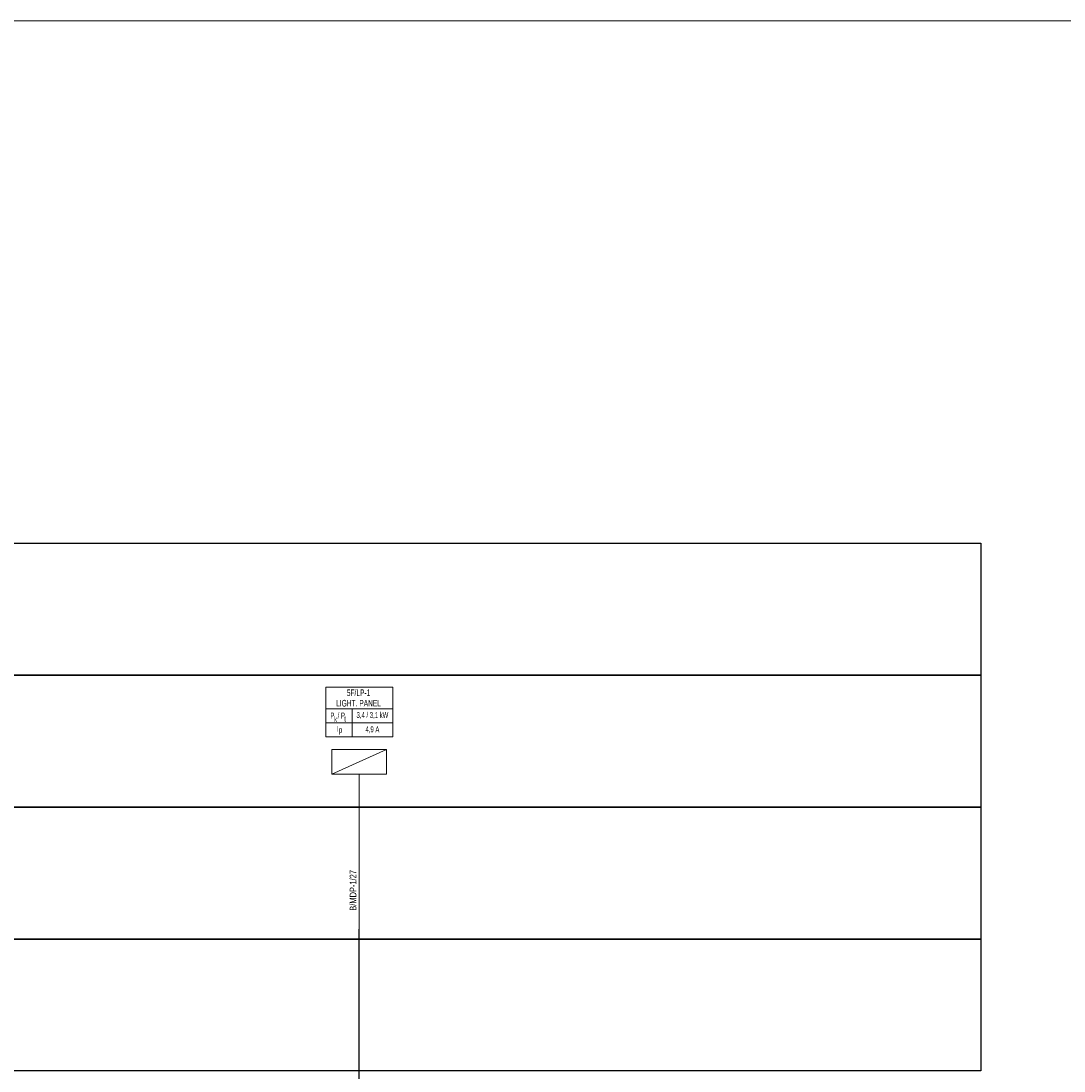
# Model space of a CAD drawing. Header units: millimetres. Extents: x -249865 to 125158, y -30755 to 173378.
# Tile 13 of 34: x -151221 to -119617, y 141547 to 173378. Entities that reach past the tile are written whole.
import ezdxf
from ezdxf.enums import TextEntityAlignment as Align

# ---------------------------------------------------------------- set-up
doc = ezdxf.new("R2010")
doc.units = ezdxf.units.MM
for name, color, linetype, lineweight in [('A-XREF-MIMARI-2$0$M_NOTE', 8, 'Continuous', 5), ('E-TP-CIZIM', 3, 'Continuous', 13), ('E-TP-CIZIM-TEXT', 150, 'Continuous', 13), ('E-YAZI', 7, 'Continuous', 9)]:
    doc.layers.add(name, color=color, linetype=linetype, lineweight=lineweight)
doc.styles.add('EM-TP-ANTET-TT1', font='swisscl.ttf', dxfattribs={"width": 0.8})
doc.styles.add('EM-TP-YAZI-SHX', font='swisscl.ttf', dxfattribs={"width": 0.6})

# ---------------------------------------------------------------- blocks, each defined once
blk = doc.blocks.new('VG-PN-AP-YUK-EAP')
at = {"layer": 'E-TP-CIZIM'}
blk.add_line((-82.4, 470), (82.4, 545), dxfattribs=at)
at = {"layer": 'E-TP-CIZIM', "linetype": 'Continuous'}
blk.add_line((0, 470), (0, 0), dxfattribs=at)
at = {"layer": 'E-TP-CIZIM', "color": 3}
blk.add_lwpolyline([(-82.4, 545), (82.4, 545), (82.4, 470), (-82.4, 470), (-82.4, 545)], dxfattribs=at)
at = {"style": 'EM-TP-YAZI-SHX', "width": 0.6, "flags": 9}
blk.add_attdef('GEN', text='', height=15, dxfattribs=at).set_placement((28.4, -26.8), align=Align.MIDDLE)
blk = doc.blocks.new('VG-PN-AP-YUK-BILGI')
at = {"layer": 'E-YAZI', "ltscale": 500}
for p, q in [((-100.8, 667.5), (101.5, 667.5)), ((-21.3, 666.6), (-21.3, 583.4)), ((-100.8, 625.5), (101.5, 625.5)), ((-100.8, 583.4), (101.5, 583.4))]:
    blk.add_line(p, q, dxfattribs=at)
blk.add_lwpolyline([(-100.8, 583.4), (-100.8, 733.8), (101.5, 733.8), (101.5, 583.4)], dxfattribs=at)
at = {"layer": 'E-TP-CIZIM-TEXT', "style": 'EM-TP-ANTET-TT1', "width": 0.8}
for s, p in [('P  / P ', (-62.7, 638.5)), ('k', (-71.3, 627.6)), ('t', (-42.7, 628.6)), ('I', (-64.8, 598.3)), ('p', (-56.2, 595.3))]:
    blk.add_text(s, height=18, dxfattribs=at).set_placement(p, align=Align.CENTER)
at = {"layer": 'E-TP-CIZIM-TEXT', "style": 'EM-TP-ANTET-TT1', "width": 0.8, "flags": 12}
for tag, height, p in [('YUK-ADI', 20, (-1.8, 717)), ('YUK-ADI1', 20, (-1.8, 685)), ('GUC', 18, (40.1, 647.9)), ('AKIM', 18, (40.1, 604.2))]:
    blk.add_attdef(tag, text='', height=height, dxfattribs=at).set_placement(p, align=Align.MIDDLE)
at = {"layer": 'E-TP-CIZIM-TEXT', "ltscale": 500, "style": 'EM-TP-YAZI-SHX', "flags": 12}
for tag, p in [('LINYENOT-1', (-8.5, 55.8)), ('LINYENOT-2', (31.5, 55.8))]:
    blk.add_attdef(tag, p, '', height=20, rotation=90, dxfattribs=at)
at = {"layer": 'E-TP-CIZIM-TEXT', "ltscale": 500, "style": 'EM-TP-YAZI-SHX', "width": 0.8, "flags": 9}
blk.add_attdef('GEN', text='', height=20, dxfattribs=at).set_placement((28.4, -26.8), align=Align.MIDDLE)

msp = doc.modelspace()

# ---------------------------------------------------------------- linework, layer by layer
msp.add_line((-140974, 121847), (-140974, 145847))
at = {"color": 7}
for points in [[(-235765, 157547), (-122132, 157547), (-122132, 153547), (-235765, 153547)], [(-235765, 153547), (-122132, 153547), (-122132, 149547), (-235765, 149547)], [(-235765, 149547), (-122132, 149547), (-122132, 145547), (-235765, 145547)], [(-235765, 145547), (-122132, 145547), (-122132, 141547), (-235765, 141547)]]:
    msp.add_lwpolyline(points, close=True, dxfattribs=at)
at = {"layer": 'A-XREF-MIMARI-2$0$M_NOTE', "color": 7}
msp.add_lwpolyline([(-249865, 89278), (120135, 89278), (120135, 173378), (-249865, 173378)], close=True, dxfattribs=at)

# ---------------------------------------------------------------- block references
ref = msp.add_blockref('VG-PN-AP-YUK-BILGI', (-140974, 145847), dxfattribs=dict(xscale=10.00000000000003, yscale=10.00000000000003, zscale=10.00000000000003))
ref.add_attrib('LINYENOT-1', 'B/MDP-1/27', (-141060, 146405), dxfattribs={"layer": 'E-TP-CIZIM-TEXT', "ltscale": 500, "height": 200, "rotation": 90, "style": 'EM-TP-YAZI-SHX', "flags": 12})
ref.add_attrib('YUK-ADI', '5F/LP-1', dxfattribs={"layer": 'E-TP-CIZIM-TEXT', "height": 200, "style": 'EM-TP-ANTET-TT1', "width": 0.8, "flags": 12}).set_placement((-140993, 153017), align=Align.MIDDLE)
ref.add_attrib('YUK-ADI1', 'LIGHT. PANEL', dxfattribs={"layer": 'E-TP-CIZIM-TEXT', "height": 200, "style": 'EM-TP-ANTET-TT1', "width": 0.8, "flags": 12}).set_placement((-140993, 152697), align=Align.MIDDLE)
ref.add_attrib('GUC', '3,4 / 3,1 kW', dxfattribs={"layer": 'E-TP-CIZIM-TEXT', "height": 180, "style": 'EM-TP-ANTET-TT1', "width": 0.8, "flags": 12}).set_placement((-140573, 152326), align=Align.MIDDLE)
ref.add_attrib('AKIM', '4,9 A', dxfattribs={"layer": 'E-TP-CIZIM-TEXT', "height": 180, "style": 'EM-TP-ANTET-TT1', "width": 0.8, "flags": 12}).set_placement((-140573, 151889), align=Align.MIDDLE)
at = {"xscale": 10.00000000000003, "yscale": 10.00000000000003, "zscale": 10.00000000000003}
msp.add_blockref('VG-PN-AP-YUK-EAP', (-140974, 145847), dxfattribs=at)

doc.saveas('drawing.dxf')
